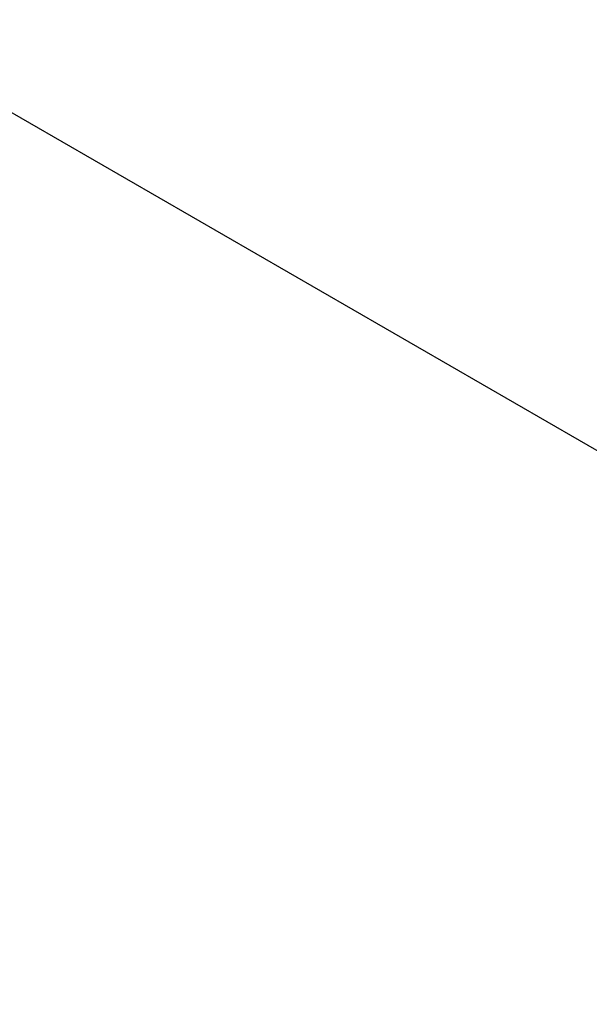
# Model space of a CAD drawing. Header units: inches. Extents: x 0.6 to 33.8, y 0 to 21.7.
# Tile 166 of 169: x 29.522 to 29.63, y 18.259 to 18.445. Entities that reach past the tile are written whole.
import ezdxf

# ---------------------------------------------------------------- set-up
doc = ezdxf.new("R2010")
doc.units = ezdxf.units.IN
doc.header["$MEASUREMENT"] = 0

msp = doc.modelspace()

# ---------------------------------------------------------------- linework, layer by layer
at = {"color": 7, "linetype": 'Continuous'}
msp.add_line((31.23242596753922, 17.43896237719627), (25.57557171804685, 20.70459482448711), dxfattribs=at)

doc.saveas('drawing.dxf')
